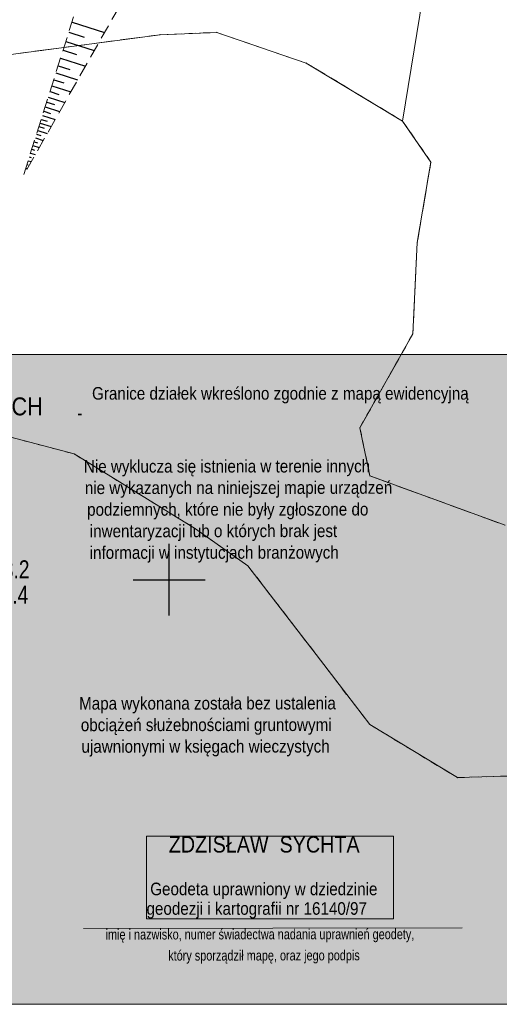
# Model space of a CAD drawing. Header units: metres. Extents: x 7523615 to 7533948, y 5492686 to 5502120.
# Tile 14 of 256: x 7529140 to 7529173, y 5498020 to 5498089. Entities that reach past the tile are written whole.
import ezdxf
from ezdxf.enums import TextEntityAlignment as Align

# ---------------------------------------------------------------- set-up
doc = ezdxf.new("R2010")
doc.units = ezdxf.units.M
for name, pattern in [('1.0_0.5', [1.5, 1, -0.5]), ('219-500', [0]), ('egkk-500', [2, 1.5, -0.5]), ('egug-500', [1, 0.5, -0.5])]:
    doc.linetypes.add(name, pattern=pattern)
doc.layers.get('0').update_dxf_attribs({"color": 2, "lineweight": 5})
doc.styles.get("Standard").update_dxf_attribs({"font": 'Working1250', "width": 0.75})

# ---------------------------------------------------------------- blocks, each defined once
blk = doc.blocks.new('203')
at = {"linetype": 'Continuous', "lineweight": 0}
h = blk.add_hatch(color=0, dxfattribs=at)
edge = h.paths.add_edge_path()
edge.add_arc((0, 0), 0.045, 0, 360)
blk = doc.blocks.new('RAMKA500K')
at = {"color": 0}
for p, q in [((350, 47.5), (350, 52.5)), ((347.5, 50), (352.5, 50))]:
    blk.add_line(p, q, dxfattribs=at)

msp = doc.modelspace()

# ---------------------------------------------------------------- hatches: boundary and pattern name
at = {"layer": 'Pieczątka na wyrysie', "linetype": 'CONTINUOUS', "lineweight": 13}
for points in [[(7529112.11, 5498020.46), (7529112.11, 5498065.66), (7529243.815, 5498065.66), (7529243.78, 5498020.46)], [(7529148.425, 5498026.4), (7529165.603, 5498026.4), (7529165.603, 5498032.152), (7529148.425, 5498032.152)]]:
    msp.add_hatch(color=0, dxfattribs=at).paths.add_polyline_path(points)

# ---------------------------------------------------------------- linework, layer by layer
at = {"layer": '000 Inne (niezydentyfikowane)', "color": 7, "linetype": 'CONTINUOUS', "lineweight": 25, "flags": 128}
for points in [[(7529143.25, 5498088.79), (7529145.51, 5498088.07)], [(7529143.03, 5498088.1), (7529144.09, 5498087.76)], [(7529142.82, 5498087.45), (7529144.8, 5498086.82)], [(7529142.63, 5498086.84), (7529143.56, 5498086.55)], [(7529142.45, 5498086.28), (7529144.18, 5498085.73)], [(7529142.13, 5498085.26), (7529143.64, 5498084.78)], [(7529142.28, 5498085.75), (7529143.09, 5498085.49)], [(7529141.98, 5498084.79), (7529142.69, 5498084.57)], [(7529141.72, 5498083.96), (7529142.34, 5498083.76)], [(7529141.85, 5498084.36), (7529143.17, 5498083.94)], [(7529141.49, 5498083.23), (7529142.03, 5498083.06)], [(7529141.6, 5498083.58), (7529142.76, 5498083.21)], [(7529141.28, 5498082.59), (7529141.76, 5498082.44)], [(7529141.38, 5498082.9), (7529142.39, 5498082.58)], [(7529141.11, 5498082.03), (7529141.52, 5498081.9)], [(7529141.19, 5498082.3), (7529142.08, 5498082.02)], [(7529140.87, 5498081.26), (7529141.53, 5498081.05)], [(7529140.95, 5498081.53), (7529141.31, 5498081.41)], [(7529141.03, 5498081.77), (7529141.8, 5498081.53)], [(7529140.61, 5498080.47), (7529140.86, 5498080.39)], [(7529140.7, 5498080.74), (7529141.25, 5498080.56)], [(7529140.78, 5498081), (7529141.09, 5498080.9)], [(7529140.45, 5498079.95), (7529140.64, 5498079.89)], [(7529140.53, 5498080.21), (7529140.97, 5498080.07)], [(7529140.2, 5498079.15), (7529140.41, 5498079.09)], [(7529140.28, 5498079.42), (7529140.42, 5498079.38)], [(7529140.36, 5498079.68), (7529140.69, 5498079.58)], [(7529140.03, 5498078.63), (7529140.13, 5498078.59)], [(7529140.11, 5498078.89), (7529140.19, 5498078.87)]]:
    msp.add_lwpolyline(points, dxfattribs=at)
at = {"layer": '217-kontur klasyfikacyjny', "color": 7, "linetype": 'egkk-500', "lineweight": 18, "flags": 128}
for points in [[(7529149.37, 5498087.92), (7529153.32, 5498088.08)], [(7529153.32, 5498088.08), (7529159.54, 5498085.95)], [(7529128.77, 5498085.19), (7529149.37, 5498087.92)], [(7529159.54, 5498085.95), (7529166.24, 5498081.91)], [(7529166.24, 5498081.91), (7529168.21, 5498079.06)], [(7529168.21, 5498079.06), (7529167.26, 5498073.47)], [(7529167.26, 5498073.47), (7529166.95, 5498067.1)], [(7529166.95, 5498067.1), (7529163.27, 5498060.58)], [(7529163.27, 5498060.58), (7529163.96, 5498057.23)], [(7529163.96, 5498057.23), (7529173.37, 5498053.79)]]:
    msp.add_lwpolyline(points, dxfattribs=at)
at = {"layer": '218-kontur użytku gruntowego', "color": 7, "linetype": 'egug-500', "lineweight": 18, "flags": 128}
for points in [[(7529149.37, 5498087.92), (7529153.32, 5498088.08)], [(7529153.32, 5498088.08), (7529159.54, 5498085.95)], [(7529128.77, 5498085.19), (7529149.37, 5498087.92)], [(7529159.54, 5498085.95), (7529166.24, 5498081.91)], [(7529166.24, 5498081.91), (7529168.21, 5498079.06)], [(7529168.21, 5498079.06), (7529167.26, 5498073.47)], [(7529167.26, 5498073.47), (7529166.95, 5498067.1)], [(7529166.95, 5498067.1), (7529163.27, 5498060.58)], [(7529134.13, 5498061.2), (7529143.4, 5498058.75)], [(7529163.27, 5498060.58), (7529163.96, 5498057.23)], [(7529143.4, 5498058.75), (7529151.83, 5498053.55)], [(7529163.96, 5498057.23), (7529173.37, 5498053.79)], [(7529151.83, 5498053.55), (7529155.48, 5498050.96)], [(7529155.48, 5498050.96), (7529158.59, 5498046.94)], [(7529158.59, 5498046.94), (7529160.22, 5498044.8)], [(7529160.22, 5498044.8), (7529163.95, 5498039.93)], [(7529163.95, 5498039.93), (7529170.05, 5498036.23)], [(7529170.05, 5498036.23), (7529174.27, 5498036.36)]]:
    msp.add_lwpolyline(points, dxfattribs=at)
at = {"layer": '219-działka ewidencyjna', "color": 3, "linetype": '219-500', "lineweight": 18, "flags": 128}
for points in [[(7529166.24, 5498081.91), (7529180.12, 5498166.89)], [(7529149.37, 5498087.92), (7529153.32, 5498088.08)], [(7529153.32, 5498088.08), (7529159.54, 5498085.95)], [(7529128.77, 5498085.19), (7529149.37, 5498087.92)], [(7529159.54, 5498085.95), (7529166.24, 5498081.91)], [(7529166.24, 5498081.91), (7529168.21, 5498079.06)], [(7529167.26, 5498073.47), (7529168.21, 5498079.06)], [(7529166.95, 5498067.1), (7529167.26, 5498073.47)], [(7529163.27, 5498060.58), (7529166.95, 5498067.1)], [(7529134.13, 5498061.2), (7529143.4, 5498058.75)], [(7529163.27, 5498060.58), (7529163.96, 5498057.23)], [(7529143.4, 5498058.75), (7529151.83, 5498053.55)], [(7529163.96, 5498057.23), (7529173.37, 5498053.79)], [(7529151.83, 5498053.55), (7529155.48, 5498050.96)], [(7529155.48, 5498050.96), (7529158.59, 5498046.94)], [(7529158.59, 5498046.94), (7529160.22, 5498044.8)], [(7529160.22, 5498044.8), (7529163.95, 5498039.93)], [(7529163.95, 5498039.93), (7529170.05, 5498036.23)], [(7529170.05, 5498036.23), (7529174.27, 5498036.36)]]:
    msp.add_lwpolyline(points, dxfattribs=at)
at = {"layer": 'Pieczątka na wyrysie', "color": 7, "linetype": 'CONTINUOUS', "lineweight": 13, "flags": 128}
msp.add_lwpolyline([(7529112.11, 5498020.46), (7529112.11, 5498065.66), (7529243.815, 5498065.66), (7529243.78, 5498020.46)], close=True, dxfattribs=at)
at = {"layer": 'Pieczątka na wyrysie', "color": 0, "linetype": 'CONTINUOUS', "lineweight": 13, "flags": 128}
msp.add_lwpolyline([(7529148.425, 5498026.4), (7529165.603, 5498026.4), (7529165.603, 5498032.152), (7529148.425, 5498032.152)], close=True, dxfattribs=at)
at = {"layer": 'Pieczątka na wyrysie', "color": 7, "linetype": 'CONTINUOUS', "lineweight": 13, "flags": 128}
msp.add_lwpolyline([(7529144.04, 5498025.735), (7529170.39, 5498025.77)], dxfattribs=at)
at = {"layer": 'skarpa nieumocniona', "color": 7, "linetype": '1.0_0.5', "lineweight": 18, "flags": 128}
msp.add_lwpolyline([(7529312.15, 5498072.14), (7529293.59, 5498061.38), (7529273.45, 5498075.48), (7529265.94, 5498085.5), (7529272.23, 5498104.98), (7529272.35, 5498107.93), (7529269.6, 5498112.57), (7529238.52, 5498126.63), (7529200.31, 5498107.08), (7529164.88, 5498099.9), (7529152.57, 5498098.44), (7529148.5, 5498093.33), (7529139.88, 5498078.15), (7529145.96, 5498097.37), (7529150.53, 5498103.89), (7529165.08, 5498105.58), (7529198.59, 5498113.9), (7529234.33, 5498128.84), (7529237.78, 5498130.32), (7529242.22, 5498133.14), (7529275.29, 5498115.86), (7529276.98, 5498110.28), (7529276.94, 5498105.08), (7529269.48, 5498086.13), (7529275.06, 5498078.69), (7529283.57, 5498073.76), (7529292.17, 5498068.08), (7529297.4, 5498070.84)], close=True, dxfattribs=at)
msp.add_lwpolyline([(7529312.15, 5498072.14), (7529293.59, 5498061.38), (7529273.45, 5498075.48), (7529265.94, 5498085.5), (7529272.23, 5498104.98), (7529272.35, 5498107.93), (7529269.6, 5498112.57), (7529238.52, 5498126.63), (7529200.31, 5498107.08), (7529164.88, 5498099.9), (7529152.57, 5498098.44), (7529148.5, 5498093.33), (7529139.88, 5498078.15), (7529145.96, 5498097.37), (7529150.53, 5498103.89), (7529165.08, 5498105.58), (7529198.59, 5498113.9), (7529234.33, 5498128.84), (7529237.78, 5498130.32), (7529242.22, 5498133.14), (7529275.29, 5498115.86), (7529276.98, 5498110.28), (7529276.94, 5498105.08), (7529269.48, 5498086.13), (7529275.06, 5498078.69), (7529283.57, 5498073.76), (7529292.17, 5498068.08), (7529297.4, 5498070.84)], close=True, dxfattribs=at)

# ---------------------------------------------------------------- block references
at = {"layer": '203-punkt graniczny', "color": 3, "linetype": 'CONTINUOUS', "lineweight": 18}
for p in [(7529153.32, 5498088.08), (7529149.37, 5498087.92), (7529159.54, 5498085.95), (7529166.24, 5498081.91), (7529168.21, 5498079.06), (7529167.26, 5498073.47), (7529166.95, 5498067.1), (7529163.27, 5498060.58), (7529143.4, 5498058.75), (7529163.96, 5498057.23), (7529151.83, 5498053.55), (7529155.48, 5498050.96), (7529158.59, 5498046.94), (7529160.22, 5498044.8), (7529163.95, 5498039.93), (7529170.05, 5498036.23)]:
    msp.add_blockref('203', p, dxfattribs=at)
at = {"layer": 'Wstawianie ramki sekcyjnej z opisem', "color": 7, "linetype": 'CONTINUOUS', "lineweight": 13}
msp.add_blockref('RAMKA500K', (7528800, 5498000), dxfattribs=at)

# ---------------------------------------------------------------- texts
at = {"layer": 'Pieczątka na wyrysie', "color": 7, "linetype": 'CONTINUOUS', "lineweight": 13, "width": 0.903}
for s, p in [('Granice działek wkreślono zgodnie z mapą ewidencyjną', (7529157.74, 5498062.53)), ('-', (7529143.79, 5498061.16))]:
    msp.add_text(s, height=0.875, dxfattribs=at).set_placement(p, align=Align.CENTER)
at = {"layer": 'Pieczątka na wyrysie', "color": 7, "linetype": 'CONTINUOUS', "lineweight": 25, "width": 0.9}
msp.add_text('MAPA DO CELÓW PROJEKTOWYCH', height=1.25, dxfattribs=at).set_placement((7529128.22, 5498062.06), align=Align.MIDDLE_CENTER)
at = {"layer": 'Pieczątka na wyrysie', "color": 7, "linetype": 'CONTINUOUS', "lineweight": 13, "width": 0.903}
for s, rotation, p in [('Nie wyklucza się istnienia w terenie innych', 0.053, (7529154.03, 5498057.46)), ('nie wykazanych na niniejszej mapie urządzeń', 0.053, (7529154.83, 5498055.97)), ('podziemnych, które nie były zgłoszone do', 0.053, (7529154.08, 5498054.46)), ('inwentaryzacji lub o których brak jest', 0.053, (7529153.09, 5498052.96)), ('informacji w instytucjach branżowych', 0.053, (7529153.14, 5498051.46)), ('Mapa wykonana została bez ustalenia', 0.054, (7529152.67, 5498040.97)), ('obciążeń służebnościami gruntowymi ', 0.054, (7529152.73, 5498039.47)), ('ujawnionymi w księgach wieczystych', 0.054, (7529152.54, 5498037.97))]:
    msp.add_text(s, height=0.875, rotation=rotation, dxfattribs=at).set_placement(p, align=Align.CENTER)
at = {"layer": 'Pieczątka na wyrysie', "color": 7, "linetype": 'CONTINUOUS', "lineweight": 13, "width": 0.8}
for s, p in [('7.115.24.09.3.1 ; 7.115.24.09.3.2', (7529120.59, 5498050.1)), ('7.115.24.09.3.3 ; 7.115.24.09.3.4', (7529120.51, 5498048.33))]:
    msp.add_text(s, height=1.25, dxfattribs=at).set_placement(p)
at = {"layer": 'Pieczątka na wyrysie', "color": 172, "linetype": 'CONTINUOUS', "lineweight": 25, "width": 0.903}
msp.add_text('ZDZISŁAW  SYCHTA', height=1.137, dxfattribs=at).set_placement((7529149.98, 5498031.02))
at = {"layer": 'Pieczątka na wyrysie', "color": 172, "linetype": 'CONTINUOUS', "lineweight": 13, "width": 0.903}
for s, p in [('Geodeta uprawniony w dziedzinie', (7529148.69, 5498028.05)), ('geodezji i kartografii nr 16140/97', (7529148.43, 5498026.69))]:
    msp.add_text(s, height=0.875, dxfattribs=at).set_placement(p)
at = {"layer": 'Pieczątka na wyrysie', "color": 7, "linetype": 'CONTINUOUS', "lineweight": 18, "width": 0.796}
for s, p in [('imię i nazwisko, numer świadectwa nadania uprawnień geodety,', (7529156.32, 5498025.69)), ('który sporządził mapę, oraz jego podpis', (7529156.6, 5498024.22))]:
    msp.add_text(s, height=0.71, rotation=0.079, dxfattribs=at).set_placement(p, align=Align.TOP_CENTER)

doc.saveas('drawing.dxf')
